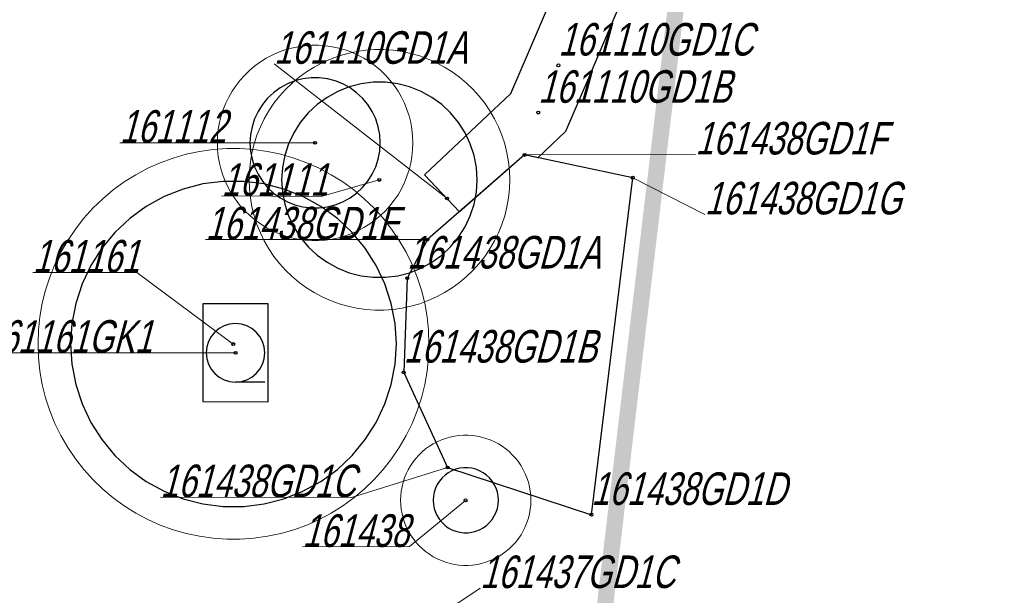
# Model space of a CAD drawing. Header units: metres. Extents: x 7419449 to 7420144, y 5549519 to 5549653.
# Tile 57 of 67: x 7419561 to 7419591, y 5549542 to 5549560. Entities that reach past the tile are written whole.
import ezdxf
from ezdxf.enums import TextEntityAlignment as Align
from ezdxf.lldxf.tags import DXFTag

# ---------------------------------------------------------------- set-up
doc = ezdxf.new("R2010")
doc.units = ezdxf.units.M
doc.layers.add('_4_GRANICA_OPRACOWANIA', color=146, linetype='2', lineweight=53, transparency=0.2)
doc.layers.add('_4_korony', color=7, linetype='Continuous', lineweight=25, true_color=0x7aa300)
for name, color, linetype, lineweight in [('_4_krzewy istniejące', 86, 'Continuous', 30), ('_4_NUMERY_PIKIET', 7, 'Continuous', 15), ('_4_SOD', 30, 'Continuous', 20)]:
    doc.layers.add(name, color=color, linetype=linetype, lineweight=lineweight)
doc.layers.add('_4_PUNKT_INWENTARYZACYJNY', color=7, linetype='Continuous')
doc.styles.add('STANDARD-Working1250', font='arial.ttf', dxfattribs={"height": 2.5})
tags = doc.linetypes.add('2', pattern=[0.9, 0.6, -0.3]).pattern_tags.tags
tags[6:7] = [DXFTag(74, 4), DXFTag(75, 0), DXFTag(340, '0'), DXFTag(46, 1.0), DXFTag(50, 0.0), DXFTag(44, 0.0), DXFTag(45, 0.0)]
tags[4:5] = [DXFTag(74, 4), DXFTag(75, 0), DXFTag(340, '0'), DXFTag(46, 1.0), DXFTag(50, 0.0), DXFTag(44, 0.0), DXFTag(45, 0.0)]

# ---------------------------------------------------------------- blocks, each defined once
blk = doc.blocks.new('A$C38776EB9')
at = {"linetype": 'Continuous', "transparency": 33554623}
blk.add_line((-0.525, -0.525), (0, -0.525), dxfattribs=at)
blk.add_circle((0, 0), 0.525, dxfattribs=at)

msp = doc.modelspace()

# ---------------------------------------------------------------- linework, layer by layer
at = {"layer": '_4_GRANICA_OPRACOWANIA', "lineweight": 30, "ltscale": 3, "const_width": 0.5}
msp.add_lwpolyline([(7419450.062, 5549530.83), (7419458.91, 5549530.45), (7419461.94, 5549530.29), (7419468.08, 5549529.97), (7419483.43, 5549529.18), (7419523.94, 5549526.59), (7419538.19, 5549526.4), (7419548.95, 5549525.8), (7419576.9, 5549524.47), (7419583.97, 5549584.15), (7419584.48, 5549588.54), (7419590.93, 5549644.33), (7419562.5, 5549640.55), (7419487.71, 5549630.61), (7419482.9, 5549629.97), (7419478.25, 5549627.12), (7419462.12, 5549617.26), (7419459.99, 5549593.07), (7419450.09, 5549531.19)], close=True, dxfattribs=at)
at = {"layer": '_4_korony', "linetype": 'Continuous', "flags": 128}
for points in [[(7419572.062, 5549556.058), (7419572.046, 5549556.309), (7419571.999, 5549556.555), (7419571.922, 5549556.794), (7419571.815, 5549557.022), (7419571.68, 5549557.234), (7419571.52, 5549557.427), (7419571.337, 5549557.599), (7419571.134, 5549557.747), (7419570.914, 5549557.868), (7419570.68, 5549557.96), (7419570.437, 5549558.023), (7419570.188, 5549558.054), (7419569.936, 5549558.054), (7419569.687, 5549558.023), (7419569.444, 5549557.96), (7419569.21, 5549557.868), (7419568.99, 5549557.747), (7419568.787, 5549557.599), (7419568.604, 5549557.427), (7419568.444, 5549557.234), (7419568.309, 5549557.022), (7419568.202, 5549556.794), (7419568.125, 5549556.555), (7419568.078, 5549556.309), (7419568.062, 5549556.058), (7419568.078, 5549555.807), (7419568.125, 5549555.561), (7419568.202, 5549555.322), (7419568.309, 5549555.094), (7419568.444, 5549554.882), (7419568.604, 5549554.689), (7419568.787, 5549554.517), (7419568.99, 5549554.369), (7419569.21, 5549554.248), (7419569.444, 5549554.156), (7419569.687, 5549554.093), (7419569.936, 5549554.062), (7419570.188, 5549554.062), (7419570.437, 5549554.093), (7419570.68, 5549554.156), (7419570.914, 5549554.248), (7419571.134, 5549554.369), (7419571.337, 5549554.517), (7419571.52, 5549554.689), (7419571.68, 5549554.882), (7419571.815, 5549555.094), (7419571.922, 5549555.322), (7419571.999, 5549555.561), (7419572.046, 5549555.807)], [(7419575.035, 5549554.924), (7419575.011, 5549555.3), (7419574.941, 5549555.67), (7419574.824, 5549556.028), (7419574.664, 5549556.369), (7419574.462, 5549556.687), (7419574.222, 5549556.978), (7419573.947, 5549557.236), (7419573.642, 5549557.457), (7419573.312, 5549557.638), (7419572.962, 5549557.777), (7419572.597, 5549557.871), (7419572.223, 5549557.918), (7419571.847, 5549557.918), (7419571.473, 5549557.871), (7419571.108, 5549557.777), (7419570.758, 5549557.638), (7419570.428, 5549557.457), (7419570.123, 5549557.236), (7419569.848, 5549556.978), (7419569.608, 5549556.687), (7419569.406, 5549556.369), (7419569.246, 5549556.028), (7419569.129, 5549555.67), (7419569.059, 5549555.3), (7419569.035, 5549554.924), (7419569.059, 5549554.548), (7419569.129, 5549554.178), (7419569.246, 5549553.82), (7419569.406, 5549553.479), (7419569.608, 5549553.161), (7419569.848, 5549552.87), (7419570.123, 5549552.612), (7419570.428, 5549552.391), (7419570.758, 5549552.21), (7419571.108, 5549552.071), (7419571.473, 5549551.977), (7419571.847, 5549551.93), (7419572.223, 5549551.93), (7419572.597, 5549551.977), (7419572.962, 5549552.071), (7419573.312, 5549552.21), (7419573.642, 5549552.391), (7419573.947, 5549552.612), (7419574.222, 5549552.87), (7419574.462, 5549553.161), (7419574.664, 5549553.479), (7419574.824, 5549553.82), (7419574.941, 5549554.178), (7419575.011, 5549554.548)], [(7419572.557, 5549549.885), (7419572.518, 5549550.512), (7419572.4, 5549551.128), (7419572.206, 5549551.726), (7419571.939, 5549552.294), (7419571.602, 5549552.824), (7419571.202, 5549553.308), (7419570.744, 5549553.738), (7419570.236, 5549554.107), (7419569.686, 5549554.409), (7419569.102, 5549554.64), (7419568.494, 5549554.796), (7419567.871, 5549554.875), (7419567.243, 5549554.875), (7419566.62, 5549554.796), (7419566.012, 5549554.64), (7419565.428, 5549554.409), (7419564.878, 5549554.107), (7419564.37, 5549553.738), (7419563.912, 5549553.308), (7419563.512, 5549552.824), (7419563.175, 5549552.294), (7419562.908, 5549551.726), (7419562.714, 5549551.128), (7419562.596, 5549550.512), (7419562.557, 5549549.885), (7419562.596, 5549549.258), (7419562.714, 5549548.642), (7419562.908, 5549548.044), (7419563.175, 5549547.476), (7419563.512, 5549546.946), (7419563.912, 5549546.462), (7419564.37, 5549546.032), (7419564.878, 5549545.663), (7419565.428, 5549545.361), (7419566.012, 5549545.13), (7419566.62, 5549544.974), (7419567.243, 5549544.895), (7419567.871, 5549544.895), (7419568.494, 5549544.974), (7419569.102, 5549545.13), (7419569.686, 5549545.361), (7419570.236, 5549545.663), (7419570.744, 5549546.032), (7419571.202, 5549546.462), (7419571.602, 5549546.946), (7419571.939, 5549547.476), (7419572.206, 5549548.044), (7419572.4, 5549548.642), (7419572.518, 5549549.258)], [(7419575.686, 5549545.083), (7419575.678, 5549545.208), (7419575.655, 5549545.332), (7419575.616, 5549545.451), (7419575.562, 5549545.565), (7419575.495, 5549545.671), (7419575.415, 5549545.768), (7419575.323, 5549545.854), (7419575.222, 5549545.927), (7419575.112, 5549545.988), (7419574.995, 5549546.034), (7419574.873, 5549546.065), (7419574.749, 5549546.081), (7419574.623, 5549546.081), (7419574.499, 5549546.065), (7419574.377, 5549546.034), (7419574.26, 5549545.988), (7419574.15, 5549545.927), (7419574.049, 5549545.854), (7419573.957, 5549545.768), (7419573.877, 5549545.671), (7419573.81, 5549545.565), (7419573.756, 5549545.451), (7419573.717, 5549545.332), (7419573.694, 5549545.208), (7419573.686, 5549545.083), (7419573.694, 5549544.958), (7419573.717, 5549544.834), (7419573.756, 5549544.715), (7419573.81, 5549544.601), (7419573.877, 5549544.495), (7419573.957, 5549544.398), (7419574.049, 5549544.312), (7419574.15, 5549544.239), (7419574.26, 5549544.178), (7419574.377, 5549544.132), (7419574.499, 5549544.101), (7419574.623, 5549544.085), (7419574.749, 5549544.085), (7419574.873, 5549544.101), (7419574.995, 5549544.132), (7419575.112, 5549544.178), (7419575.222, 5549544.239), (7419575.323, 5549544.312), (7419575.415, 5549544.398), (7419575.495, 5549544.495), (7419575.562, 5549544.601), (7419575.616, 5549544.715), (7419575.655, 5549544.834), (7419575.678, 5549544.958)]]:
    msp.add_lwpolyline(points, close=True, dxfattribs=at)
at = {"layer": '_4_krzewy istniejące'}
msp.add_lwpolyline([(7419575.572, 5549574.539), (7419576.643, 5549572.155), (7419579.503, 5549569.14), (7419580.001, 5549566.318), (7419579.725, 5549564.017), (7419579.403, 5549560.285), (7419578.45, 5549558.048), (7419577.748, 5549556.405), (7419576.898, 5549555.604), (7419576.49, 5549555.69), (7419574.491, 5549553.946), (7419573.424, 5549555.078), (7419576.072, 5549557.575), (7419576.61, 5549558.832), (7419577.437, 5549560.775), (7419577.735, 5549564.223), (7419577.979, 5549566.262), (7419577.637, 5549568.2), (7419574.957, 5549571.025), (7419573.748, 5549573.721)], close=True, dxfattribs=at)
for points in [[(7419572.89, 5549551.9), (7419572.78, 5549549.01), (7419574.13, 5549546.09), (7419578.54, 5549544.64), (7419579.81, 5549554.99), (7419576.49, 5549555.69), (7419573.51, 5549553.09), (7419572.89, 5549551.9)], [(7419568.619, 5549551.113), (7419566.619, 5549551.113), (7419566.619, 5549548.113), (7419568.619, 5549548.101), (7419568.619, 5549551.113)]]:
    msp.add_lwpolyline(points, dxfattribs=at)
at = {"layer": '_4_NUMERY_PIKIET'}
for points in [[(7419574.11, 5549554.35), (7419568.802, 5549558.483)], [(7419570.06, 5549556.06), (7419564.066, 5549556.06)], [(7419576.49, 5549555.69), (7419581.733, 5549555.698)], [(7419572.03, 5549554.92), (7419570.249, 5549554.409), (7419567.191, 5549554.43)], [(7419579.81, 5549554.99), (7419582.021, 5549553.858)], [(7419573.51, 5549553.09), (7419566.701, 5549553.09)], [(7419567.55, 5549549.88), (7419564.587, 5549552.077), (7419561.4, 5549552.073)], [(7419567.62, 5549549.61), (7419559.844, 5549549.61)], [(7419574.13, 5549546.09), (7419571.183, 5549545.171), (7419565.312, 5549545.174)], [(7419574.68, 5549545.08), (7419572.956, 5549543.659), (7419569.672, 5549543.648)], [(7419568.4, 5549537.87), (7419575.128, 5549542.383)]]:
    msp.add_lwpolyline(points, dxfattribs=at)
at = {"layer": '_4_PUNKT_INWENTARYZACYJNY'}
for centre in [(7419577.53, 5549558.44), (7419576.91, 5549556.99), (7419570.06, 5549556.06), (7419576.49, 5549555.69), (7419572.03, 5549554.92), (7419579.81, 5549554.99), (7419574.11, 5549554.35), (7419573.51, 5549553.09), (7419572.89, 5549551.9), (7419567.55, 5549549.88), (7419567.62, 5549549.61), (7419572.78, 5549549.01), (7419574.13, 5549546.09), (7419574.68, 5549545.08), (7419578.54, 5549544.64)]:
    msp.add_circle(centre, 0.045, dxfattribs=at)
at = {"layer": '_4_SOD', "flags": 128}
for points in [[(7419573.062, 5549556.058), (7419573.055, 5549556.267), (7419573.033, 5549556.476), (7419572.996, 5549556.682), (7419572.946, 5549556.885), (7419572.881, 5549557.084), (7419572.803, 5549557.278), (7419572.711, 5549557.466), (7419572.606, 5549557.648), (7419572.489, 5549557.821), (7419572.36, 5549557.986), (7419572.22, 5549558.142), (7419572.069, 5549558.287), (7419571.909, 5549558.422), (7419571.74, 5549558.545), (7419571.562, 5549558.656), (7419571.377, 5549558.754), (7419571.186, 5549558.84), (7419570.989, 5549558.911), (7419570.788, 5549558.969), (7419570.583, 5549559.012), (7419570.376, 5549559.042), (7419570.167, 5549559.056), (7419569.957, 5549559.056), (7419569.748, 5549559.042), (7419569.541, 5549559.012), (7419569.336, 5549558.969), (7419569.135, 5549558.911), (7419568.938, 5549558.84), (7419568.747, 5549558.754), (7419568.562, 5549558.656), (7419568.384, 5549558.545), (7419568.215, 5549558.422), (7419568.055, 5549558.287), (7419567.904, 5549558.142), (7419567.764, 5549557.986), (7419567.635, 5549557.821), (7419567.518, 5549557.648), (7419567.413, 5549557.466), (7419567.321, 5549557.278), (7419567.243, 5549557.084), (7419567.178, 5549556.885), (7419567.128, 5549556.682), (7419567.091, 5549556.476), (7419567.069, 5549556.267), (7419567.062, 5549556.058), (7419567.069, 5549555.849), (7419567.091, 5549555.64), (7419567.128, 5549555.434), (7419567.178, 5549555.231), (7419567.243, 5549555.032), (7419567.321, 5549554.838), (7419567.413, 5549554.65), (7419567.518, 5549554.468), (7419567.635, 5549554.295), (7419567.764, 5549554.13), (7419567.904, 5549553.974), (7419568.055, 5549553.829), (7419568.215, 5549553.694), (7419568.384, 5549553.571), (7419568.562, 5549553.46), (7419568.747, 5549553.362), (7419568.938, 5549553.276), (7419569.135, 5549553.205), (7419569.336, 5549553.147), (7419569.541, 5549553.104), (7419569.748, 5549553.074), (7419569.957, 5549553.06), (7419570.167, 5549553.06), (7419570.376, 5549553.074), (7419570.583, 5549553.104), (7419570.788, 5549553.147), (7419570.989, 5549553.205), (7419571.186, 5549553.276), (7419571.377, 5549553.362), (7419571.562, 5549553.46), (7419571.74, 5549553.571), (7419571.909, 5549553.694), (7419572.069, 5549553.829), (7419572.22, 5549553.974), (7419572.36, 5549554.13), (7419572.489, 5549554.295), (7419572.606, 5549554.468), (7419572.711, 5549554.65), (7419572.803, 5549554.838), (7419572.881, 5549555.032), (7419572.946, 5549555.231), (7419572.996, 5549555.434), (7419573.033, 5549555.64), (7419573.055, 5549555.849)], [(7419576.035, 5549554.924), (7419576.025, 5549555.203), (7419575.996, 5549555.481), (7419575.948, 5549555.756), (7419575.88, 5549556.027), (7419575.794, 5549556.292), (7419575.689, 5549556.551), (7419575.567, 5549556.802), (7419575.427, 5549557.044), (7419575.271, 5549557.275), (7419575.099, 5549557.495), (7419574.912, 5549557.703), (7419574.712, 5549557.897), (7419574.498, 5549558.076), (7419574.272, 5549558.24), (7419574.035, 5549558.388), (7419573.788, 5549558.519), (7419573.533, 5549558.633), (7419573.271, 5549558.728), (7419573.003, 5549558.805), (7419572.73, 5549558.863), (7419572.453, 5549558.902), (7419572.175, 5549558.922), (7419571.895, 5549558.922), (7419571.617, 5549558.902), (7419571.34, 5549558.863), (7419571.067, 5549558.805), (7419570.799, 5549558.728), (7419570.537, 5549558.633), (7419570.282, 5549558.519), (7419570.035, 5549558.388), (7419569.798, 5549558.24), (7419569.572, 5549558.076), (7419569.358, 5549557.897), (7419569.158, 5549557.703), (7419568.971, 5549557.495), (7419568.799, 5549557.275), (7419568.643, 5549557.044), (7419568.503, 5549556.802), (7419568.381, 5549556.551), (7419568.276, 5549556.292), (7419568.19, 5549556.027), (7419568.122, 5549555.756), (7419568.074, 5549555.481), (7419568.045, 5549555.203), (7419568.035, 5549554.924), (7419568.045, 5549554.645), (7419568.074, 5549554.367), (7419568.122, 5549554.092), (7419568.19, 5549553.821), (7419568.276, 5549553.556), (7419568.381, 5549553.297), (7419568.503, 5549553.046), (7419568.643, 5549552.804), (7419568.799, 5549552.573), (7419568.971, 5549552.353), (7419569.158, 5549552.145), (7419569.358, 5549551.951), (7419569.572, 5549551.772), (7419569.798, 5549551.608), (7419570.035, 5549551.46), (7419570.282, 5549551.329), (7419570.537, 5549551.215), (7419570.799, 5549551.12), (7419571.067, 5549551.043), (7419571.34, 5549550.985), (7419571.617, 5549550.946), (7419571.895, 5549550.926), (7419572.175, 5549550.926), (7419572.453, 5549550.946), (7419572.73, 5549550.985), (7419573.003, 5549551.043), (7419573.271, 5549551.12), (7419573.533, 5549551.215), (7419573.788, 5549551.329), (7419574.035, 5549551.46), (7419574.272, 5549551.608), (7419574.498, 5549551.772), (7419574.712, 5549551.951), (7419574.912, 5549552.145), (7419575.099, 5549552.353), (7419575.271, 5549552.573), (7419575.427, 5549552.804), (7419575.567, 5549553.046), (7419575.689, 5549553.297), (7419575.794, 5549553.556), (7419575.88, 5549553.821), (7419575.948, 5549554.092), (7419575.996, 5549554.367), (7419576.025, 5549554.645)], [(7419573.557, 5549549.885), (7419573.542, 5549550.304), (7419573.499, 5549550.72), (7419573.426, 5549551.132), (7419573.325, 5549551.539), (7419573.195, 5549551.937), (7419573.038, 5549552.325), (7419572.855, 5549552.702), (7419572.645, 5549553.065), (7419572.411, 5549553.412), (7419572.153, 5549553.742), (7419571.873, 5549554.053), (7419571.572, 5549554.344), (7419571.251, 5549554.613), (7419570.912, 5549554.859), (7419570.557, 5549555.081), (7419570.187, 5549555.278), (7419569.805, 5549555.448), (7419569.411, 5549555.591), (7419569.009, 5549555.707), (7419568.599, 5549555.794), (7419568.184, 5549555.852), (7419567.766, 5549555.881), (7419567.348, 5549555.881), (7419566.93, 5549555.852), (7419566.515, 5549555.794), (7419566.105, 5549555.707), (7419565.703, 5549555.591), (7419565.309, 5549555.448), (7419564.927, 5549555.278), (7419564.557, 5549555.081), (7419564.202, 5549554.859), (7419563.863, 5549554.613), (7419563.542, 5549554.344), (7419563.241, 5549554.053), (7419562.961, 5549553.742), (7419562.703, 5549553.412), (7419562.469, 5549553.065), (7419562.259, 5549552.702), (7419562.076, 5549552.325), (7419561.919, 5549551.937), (7419561.789, 5549551.539), (7419561.688, 5549551.132), (7419561.615, 5549550.72), (7419561.572, 5549550.304), (7419561.557, 5549549.885), (7419561.572, 5549549.466), (7419561.615, 5549549.05), (7419561.688, 5549548.638), (7419561.789, 5549548.231), (7419561.919, 5549547.833), (7419562.076, 5549547.445), (7419562.259, 5549547.068), (7419562.469, 5549546.705), (7419562.703, 5549546.358), (7419562.961, 5549546.028), (7419563.241, 5549545.717), (7419563.542, 5549545.426), (7419563.863, 5549545.157), (7419564.202, 5549544.911), (7419564.557, 5549544.689), (7419564.927, 5549544.492), (7419565.309, 5549544.322), (7419565.703, 5549544.179), (7419566.105, 5549544.063), (7419566.515, 5549543.976), (7419566.93, 5549543.918), (7419567.348, 5549543.889), (7419567.766, 5549543.889), (7419568.184, 5549543.918), (7419568.599, 5549543.976), (7419569.009, 5549544.063), (7419569.411, 5549544.179), (7419569.805, 5549544.322), (7419570.187, 5549544.492), (7419570.557, 5549544.689), (7419570.912, 5549544.911), (7419571.251, 5549545.157), (7419571.572, 5549545.426), (7419571.873, 5549545.717), (7419572.153, 5549546.028), (7419572.411, 5549546.358), (7419572.645, 5549546.705), (7419572.855, 5549547.068), (7419573.038, 5549547.445), (7419573.195, 5549547.833), (7419573.325, 5549548.231), (7419573.426, 5549548.638), (7419573.499, 5549549.05), (7419573.542, 5549549.466)], [(7419576.686, 5549545.083), (7419576.681, 5549545.223), (7419576.667, 5549545.361), (7419576.642, 5549545.499), (7419576.609, 5549545.634), (7419576.565, 5549545.767), (7419576.513, 5549545.896), (7419576.452, 5549546.022), (7419576.382, 5549546.143), (7419576.304, 5549546.259), (7419576.218, 5549546.369), (7419576.125, 5549546.472), (7419576.024, 5549546.569), (7419575.917, 5549546.659), (7419575.804, 5549546.741), (7419575.686, 5549546.815), (7419575.563, 5549546.881), (7419575.435, 5549546.937), (7419575.304, 5549546.985), (7419575.17, 5549547.024), (7419575.033, 5549547.053), (7419574.895, 5549547.072), (7419574.756, 5549547.082), (7419574.616, 5549547.082), (7419574.477, 5549547.072), (7419574.339, 5549547.053), (7419574.202, 5549547.024), (7419574.068, 5549546.985), (7419573.937, 5549546.937), (7419573.809, 5549546.881), (7419573.686, 5549546.815), (7419573.568, 5549546.741), (7419573.455, 5549546.659), (7419573.348, 5549546.569), (7419573.247, 5549546.472), (7419573.154, 5549546.369), (7419573.068, 5549546.259), (7419572.99, 5549546.143), (7419572.92, 5549546.022), (7419572.859, 5549545.896), (7419572.807, 5549545.767), (7419572.763, 5549545.634), (7419572.73, 5549545.499), (7419572.705, 5549545.361), (7419572.691, 5549545.223), (7419572.686, 5549545.083), (7419572.691, 5549544.943), (7419572.705, 5549544.805), (7419572.73, 5549544.667), (7419572.763, 5549544.532), (7419572.807, 5549544.399), (7419572.859, 5549544.27), (7419572.92, 5549544.144), (7419572.99, 5549544.023), (7419573.068, 5549543.907), (7419573.154, 5549543.797), (7419573.247, 5549543.694), (7419573.348, 5549543.597), (7419573.455, 5549543.507), (7419573.568, 5549543.425), (7419573.686, 5549543.351), (7419573.809, 5549543.285), (7419573.937, 5549543.229), (7419574.068, 5549543.181), (7419574.202, 5549543.142), (7419574.339, 5549543.113), (7419574.477, 5549543.094), (7419574.616, 5549543.084), (7419574.756, 5549543.084), (7419574.895, 5549543.094), (7419575.033, 5549543.113), (7419575.17, 5549543.142), (7419575.304, 5549543.181), (7419575.435, 5549543.229), (7419575.563, 5549543.285), (7419575.686, 5549543.351), (7419575.804, 5549543.425), (7419575.917, 5549543.507), (7419576.024, 5549543.597), (7419576.125, 5549543.694), (7419576.218, 5549543.797), (7419576.304, 5549543.907), (7419576.382, 5549544.023), (7419576.452, 5549544.144), (7419576.513, 5549544.27), (7419576.565, 5549544.399), (7419576.609, 5549544.532), (7419576.642, 5549544.667), (7419576.667, 5549544.805), (7419576.681, 5549544.943)]]:
    msp.add_lwpolyline(points, close=True, dxfattribs=at)

# ---------------------------------------------------------------- block references
at = {"layer": '_4_krzewy istniejące', "transparency": 33554687, "xscale": -1.716736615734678, "yscale": 1.716736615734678, "zscale": 1.716736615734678}
msp.add_blockref('A$C38776EB9', (7419567.62, 5549549.61), dxfattribs=at)

# ---------------------------------------------------------------- texts
at = {"layer": '_4_NUMERY_PIKIET', "style": 'STANDARD-Working1250', "oblique": 15, "width": 0.7}
for s, p in [('161110GD1C', (7419577.53, 5549558.44)), ('161110GD1A', (7419568.802, 5549558.187)), ('161110GD1B', (7419576.91, 5549556.99)), ('161112', (7419564.066, 5549555.764)), ('161438GD1F', (7419581.733, 5549555.402)), ('161111', (7419567.192, 5549554.134)), ('161438GD1G', (7419582.021, 5549553.562)), ('161438GD1E', (7419566.701, 5549552.794)), ('161161', (7419561.4, 5549551.777)), ('161438GD1A', (7419572.89, 5549551.9)), ('161161GK1', (7419559.844, 5549549.314)), ('161438GD1B', (7419572.78, 5549549.01)), ('161438GD1C', (7419565.312, 5549544.878)), ('161438GD1D', (7419578.54, 5549544.64)), ('161438', (7419569.672, 5549543.352)), ('161437GD1C', (7419575.128, 5549542.087))]:
    msp.add_text(s, height=1, dxfattribs=at).set_placement(p, align=Align.BOTTOM_LEFT)

doc.saveas('drawing.dxf')
